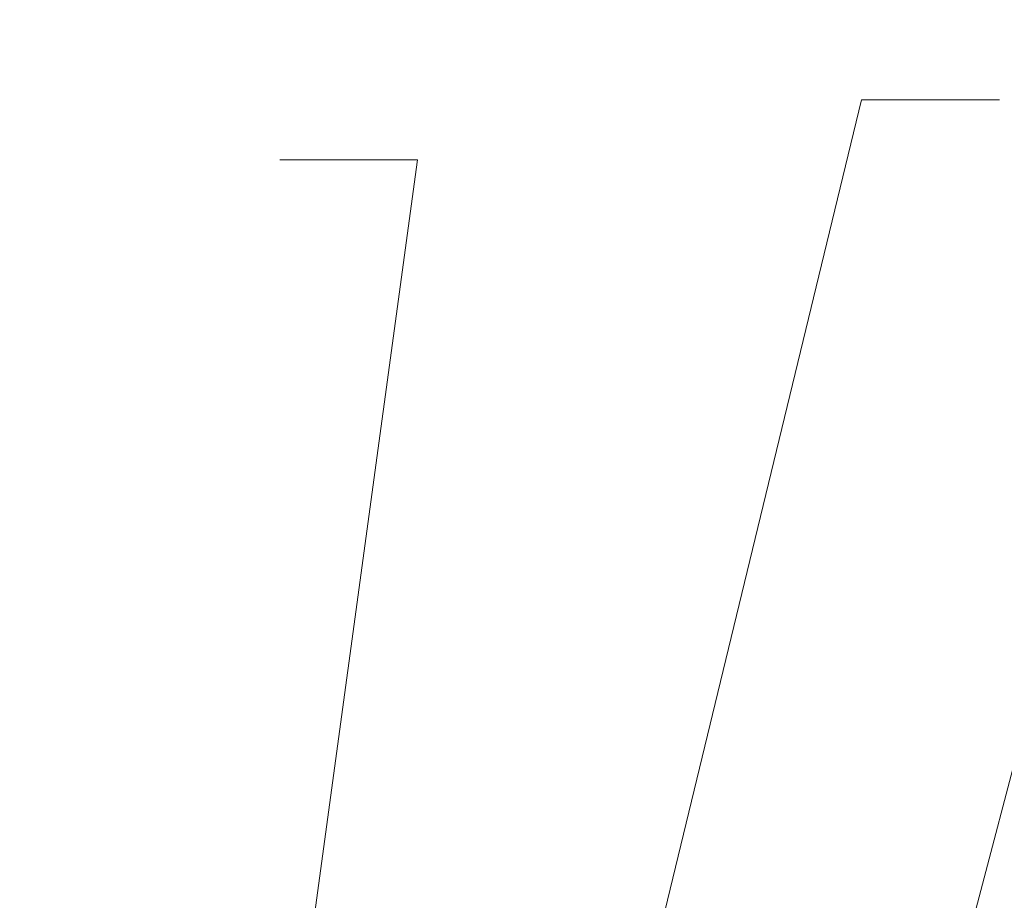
# Model space of a CAD drawing. Header units: millimetres. Extents: x 9 to 550, y 15 to 417.
# Tile 10 of 39: x 110 to 132, y 141 to 161. Entities that reach past the tile are written whole.
import ezdxf

# ---------------------------------------------------------------- set-up
doc = ezdxf.new("R2010")
doc.units = ezdxf.units.MM
doc.styles.add('SLDTEXTSTYLE0', font='TXT', dxfattribs={"width": 0.75})

msp = doc.modelspace()

# ---------------------------------------------------------------- linework, layer by layer
at = {"color": 7, "linetype": 'Continuous', "lineweight": 0}
for p, q in [((120.394, 123.154), (129.103, 159.091)), ((129.103, 159.091), (132.278, 159.091)), ((114.166, 123.195), (118.883, 157.71)), ((118.883, 157.71), (115.708, 157.71)), ((127.383, 123.889), (134.397, 150.575))]:
    msp.add_line(p, q, dxfattribs=at)

# ---------------------------------------------------------------- texts
at = {"color": 7, "linetype": 'Continuous', "lineweight": 0, "insert": (20.195, 160.444), "char_height": 4.23333, "attachment_point": 1, "style": 'SLDTEXTSTYLE0'}
msp.add_mtext('DISPLAYPORT (DISPLAYPORT 20 PIN)', dxfattribs=at)

doc.saveas('drawing.dxf')
